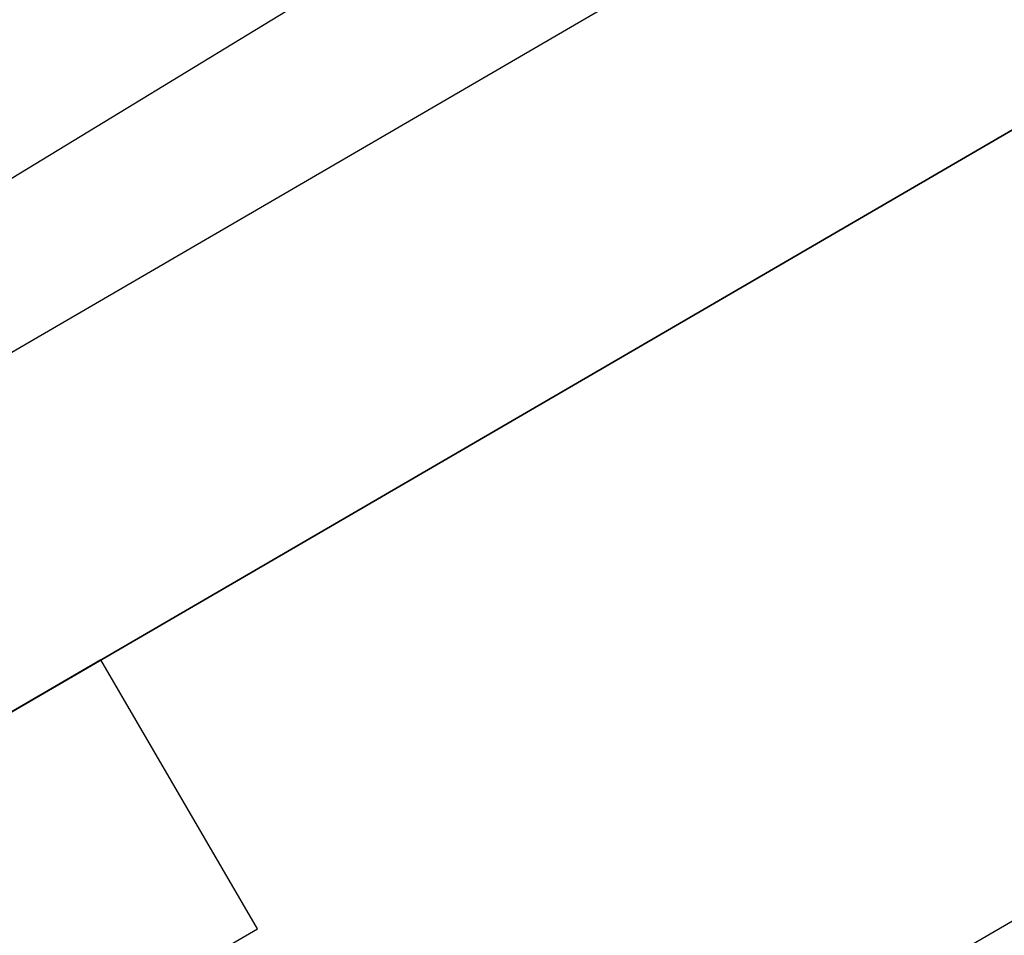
# Model space of a CAD drawing. Header units: centimetres. Extents: x 148485 to 162129, y -6573 to -2118.
# Tile 28 of 167: x 149825.56 to 149833.47, y -6194.38 to -6187.02. Entities that reach past the tile are written whole.
import ezdxf

# ---------------------------------------------------------------- set-up
doc = ezdxf.new("R2010")
doc.units = ezdxf.units.CM
doc.header["$LTSCALE"] = 0.1
doc.layers.get('0').update_dxf_attribs({"color": 45})
for name, color, linetype in [('A_wymiary_zewn', 4, 'Continuous'), ('hatch_R&F', 4, 'Continuous'), ('widoki_R&F', 4, 'Continuous'), ('ściany_murowane_R&F', 13, 'Continuous')]:
    doc.layers.add(name, color=color, linetype=linetype)
doc.styles.add('TECH', font='flptechn.ttf')
doc.dimstyles.new('1_50 [cm]', dxfattribs={"dimtxt": 10, "dimasz": 0.5, "dimexe": 0.18, "dimexo": 0.0625, "dimgap": 3, "dimtad": 1, "dimrnd": 0.5, "dimdsep": 46, "dimtxsty": 'TECH', "dimblk1": 'KR', "dimblk2": 'KR', "dimsah": 1, "dimcen": 0.09, "dimse1": 1, "dimse2": 1, "dimclrt": 256, "dimadec": 0, "dimazin": 0, "dimtfac": 1, "dimtofl": 0, "dimtmove": 0, "dimatfit": 3, "dimfxl": 1, "dimtvp": 1, "dimtfill": 1, "dimtfillclr": 256, "dimtolj": 1, "dimtzin": 0, "dimarcsym": 0})

# ---------------------------------------------------------------- blocks, each defined once
blk = doc.blocks.new('KR')
for p, q in [((0, -14.00000000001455), (0, 14.00000000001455)), ((-4.949747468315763, -4.949747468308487), (4.949747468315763, 4.949747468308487)), ((-7, 0), (7, 0))]:
    blk.add_line(p, q)
blk = doc.blocks.new('*D265')
at = {"layer": 'A_wymiary_zewn', "color": 0, "lineweight": -2, "transparency": 16777216}
blk.add_line((149816.9240863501, -6312.353700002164), (150039.4003284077, -6312.353700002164), dxfattribs=at)
at = {"layer": 'Defpoints', "color": 0, "transparency": 16777216}
for p in [(150039.9003284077, -6067.794857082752), (149816.4240863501, -6197.866062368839), (150039.9003284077, -6312.353700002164)]:
    blk.add_point(p, dxfattribs=at)
at = {"layer": 'A_wymiary_zewn', "color": 0, "lineweight": -2, "transparency": 16777216, "xscale": 0.5, "yscale": 0.5, "zscale": 0.5, "rotation": 180}
blk.add_blockref('KR', (149816.4240863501, -6312.353700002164), dxfattribs=at)
at = {"layer": 'A_wymiary_zewn', "color": 0, "lineweight": -2, "transparency": 16777216, "xscale": 0.5, "yscale": 0.5, "zscale": 0.5}
blk.add_blockref('KR', (150039.9003284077, -6312.353700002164), dxfattribs=at)
at = {"layer": 'A_wymiary_zewn', "transparency": 16777216, "insert": (149928.1622073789, -6304.353700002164), "char_height": 10, "attachment_point": 5, "style": 'TECH', "bg_fill": 3, "box_fill_scale": 1.1, "bg_fill_color": 256, "bg_fill_true_color": 13158600, "bg_fill_transparency": 0}
blk.add_mtext('\\A1;223.5', dxfattribs=at)
blk = doc.blocks.new('*D269')
at = {"layer": 'A_wymiary_zewn', "color": 0, "lineweight": -2, "transparency": 16777216}
blk.add_line((149816.9240863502, -6332.353700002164), (150039.4003284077, -6332.353700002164), dxfattribs=at)
at = {"layer": 'Defpoints', "color": 0, "transparency": 16777216}
for p in [(150039.9003284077, -6067.794857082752), (149816.4240863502, -6197.866062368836), (150039.9003284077, -6332.353700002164)]:
    blk.add_point(p, dxfattribs=at)
at = {"layer": 'A_wymiary_zewn', "color": 0, "lineweight": -2, "transparency": 16777216, "xscale": 0.5, "yscale": 0.5, "zscale": 0.5, "rotation": 180}
blk.add_blockref('KR', (149816.4240863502, -6332.353700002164), dxfattribs=at)
at = {"layer": 'A_wymiary_zewn', "color": 0, "lineweight": -2, "transparency": 16777216, "xscale": 0.5, "yscale": 0.5, "zscale": 0.5}
blk.add_blockref('KR', (150039.9003284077, -6332.353700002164), dxfattribs=at)
at = {"layer": 'A_wymiary_zewn', "transparency": 16777216, "insert": (149928.1622073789, -6324.353700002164), "char_height": 10, "attachment_point": 5, "style": 'TECH', "bg_fill": 3, "box_fill_scale": 1.1, "bg_fill_color": 256, "bg_fill_true_color": 13158600, "bg_fill_transparency": 0}
blk.add_mtext('\\A1;223.5', dxfattribs=at)
blk = doc.blocks.new('*D272')
at = {"layer": 'A_wymiary_zewn', "color": 0, "lineweight": -2, "transparency": 16777216}
blk.add_line((149933.8311855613, -6235.073185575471), (149865.1337586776, -6276.902285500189), dxfattribs=at)
at = {"layer": 'Defpoints', "color": 0, "transparency": 16777216}
for p in [(149887.8557349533, -6158.604644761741), (149816.4240863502, -6197.866062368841), (149864.7066960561, -6277.162319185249)]:
    blk.add_point(p, dxfattribs=at)
at = {"layer": 'A_wymiary_zewn', "color": 0, "lineweight": -2, "transparency": 16777216, "xscale": 0.5, "yscale": 0.5, "zscale": 0.5}
for p, rotation in [((149934.2582481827, -6234.813151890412), 31.33677065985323), ((149864.7066960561, -6277.162319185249), 211.3367706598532)]:
    blk.add_blockref('KR', p, dxfattribs=dict(at, rotation=rotation))
at = {"layer": 'A_wymiary_zewn', "transparency": 16777216, "insert": (149895.3219331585, -6249.154733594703), "char_height": 10, "attachment_point": 5, "rotation": 31.33677065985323, "style": 'TECH', "bg_fill": 3, "box_fill_scale": 1.1, "bg_fill_color": 256, "bg_fill_true_color": 13158600, "bg_fill_transparency": 0}
blk.add_mtext('\\A1;81.5', dxfattribs=at)
blk = doc.blocks.new('*D274')
at = {"layer": 'A_wymiary_zewn', "color": 0, "lineweight": -2, "transparency": 16777216}
blk.add_line((149816.9240863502, -6352.353700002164), (150039.4003284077, -6352.353700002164), dxfattribs=at)
at = {"layer": 'Defpoints', "color": 0, "transparency": 16777216}
for p in [(150039.9003284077, -6067.794857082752), (149816.4240863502, -6197.866062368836), (150039.9003284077, -6352.353700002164)]:
    blk.add_point(p, dxfattribs=at)
at = {"layer": 'A_wymiary_zewn', "color": 0, "lineweight": -2, "transparency": 16777216, "xscale": 0.5, "yscale": 0.5, "zscale": 0.5, "rotation": 180}
blk.add_blockref('KR', (149816.4240863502, -6352.353700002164), dxfattribs=at)
at = {"layer": 'A_wymiary_zewn', "color": 0, "lineweight": -2, "transparency": 16777216, "xscale": 0.5, "yscale": 0.5, "zscale": 0.5}
blk.add_blockref('KR', (150039.9003284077, -6352.353700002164), dxfattribs=at)
at = {"layer": 'A_wymiary_zewn', "transparency": 16777216, "insert": (149928.1622073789, -6344.353700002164), "char_height": 10, "attachment_point": 5, "style": 'TECH', "bg_fill": 3, "box_fill_scale": 1.1, "bg_fill_color": 256, "bg_fill_true_color": 13158600, "bg_fill_transparency": 0}
blk.add_mtext('\\A1;223.5', dxfattribs=at)
blk = doc.blocks.new('*D278')
at = {"layer": 'A_wymiary_zewn', "color": 0, "lineweight": -2, "transparency": 16777216}
blk.add_line((149812.8547318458, -6372.353700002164), (150024.3784185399, -6372.353700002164), dxfattribs=at)
at = {"layer": 'Defpoints', "color": 0, "transparency": 16777216}
for p in [(150024.8784185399, -6059.182673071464), (149812.3547318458, -6182.879095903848), (150024.8784185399, -6372.353700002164)]:
    blk.add_point(p, dxfattribs=at)
at = {"layer": 'A_wymiary_zewn', "color": 0, "lineweight": -2, "transparency": 16777216, "xscale": 0.5, "yscale": 0.5, "zscale": 0.5, "rotation": 180}
blk.add_blockref('KR', (149812.3547318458, -6372.353700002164), dxfattribs=at)
at = {"layer": 'A_wymiary_zewn', "color": 0, "lineweight": -2, "transparency": 16777216, "xscale": 0.5, "yscale": 0.5, "zscale": 0.5}
blk.add_blockref('KR', (150024.8784185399, -6372.353700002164), dxfattribs=at)
at = {"layer": 'A_wymiary_zewn', "transparency": 16777216, "insert": (149918.6165751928, -6364.353700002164), "char_height": 10, "attachment_point": 5, "style": 'TECH', "bg_fill": 3, "box_fill_scale": 1.1, "bg_fill_color": 256, "bg_fill_true_color": 13158600, "bg_fill_transparency": 0}
blk.add_mtext('\\A1;212.5', dxfattribs=at)
blk = doc.blocks.new('*D279')
at = {"layer": 'A_wymiary_zewn', "color": 0, "lineweight": -2, "transparency": 16777216}
blk.add_line((148884.0040539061, -6392.353700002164), (150039.4003284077, -6392.353700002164), dxfattribs=at)
at = {"layer": 'Defpoints', "color": 0, "transparency": 16777216}
for p in [(150039.9003284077, -6067.794857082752), (148883.5040539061, -6197.866062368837), (150039.9003284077, -6392.353700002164)]:
    blk.add_point(p, dxfattribs=at)
at = {"layer": 'A_wymiary_zewn', "color": 0, "lineweight": -2, "transparency": 16777216, "xscale": 0.5, "yscale": 0.5, "zscale": 0.5, "rotation": 180}
blk.add_blockref('KR', (148883.5040539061, -6392.353700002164), dxfattribs=at)
at = {"layer": 'A_wymiary_zewn', "color": 0, "lineweight": -2, "transparency": 16777216, "xscale": 0.5, "yscale": 0.5, "zscale": 0.5}
blk.add_blockref('KR', (150039.9003284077, -6392.353700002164), dxfattribs=at)
at = {"layer": 'A_wymiary_zewn', "transparency": 16777216, "insert": (149461.7021911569, -6384.353700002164), "char_height": 10, "attachment_point": 5, "style": 'TECH', "bg_fill": 3, "box_fill_scale": 1.1, "bg_fill_color": 256, "bg_fill_true_color": 13158600, "bg_fill_transparency": 0}
blk.add_mtext('\\A1;1156.5', dxfattribs=at)
blk = doc.blocks.new('*D285')
at = {"layer": 'A_wymiary_zewn', "color": 0, "lineweight": -2, "transparency": 16777216}
blk.add_line((150140.5539011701, -6068.294857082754), (150140.5539011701, -6197.366062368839), dxfattribs=at)
at = {"layer": 'Defpoints', "color": 0, "transparency": 16777216}
for p in [(150039.9003284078, -6067.794857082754), (149816.4240863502, -6197.866062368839), (150140.5539011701, -6197.866062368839)]:
    blk.add_point(p, dxfattribs=at)
at = {"layer": 'A_wymiary_zewn', "color": 0, "lineweight": -2, "transparency": 16777216, "xscale": 0.5, "yscale": 0.5, "zscale": 0.5}
for p, rotation in [((150140.5539011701, -6067.794857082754), 90), ((150140.5539011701, -6197.866062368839), 270)]:
    blk.add_blockref('KR', p, dxfattribs=dict(at, rotation=rotation))
at = {"layer": 'A_wymiary_zewn', "transparency": 16777216, "insert": (150132.5539011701, -6132.830459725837), "char_height": 10, "attachment_point": 5, "rotation": 90, "style": 'TECH', "bg_fill": 3, "box_fill_scale": 1.1, "bg_fill_color": 256, "bg_fill_true_color": 13158600, "bg_fill_transparency": 0}
blk.add_mtext('\\A1;130', dxfattribs=at)
blk = doc.blocks.new('*D287')
at = {"layer": 'A_wymiary_zewn', "color": 0, "lineweight": -2, "transparency": 16777216}
blk.add_line((150160.5539011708, -5569.866062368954), (150160.5539011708, -6197.366062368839), dxfattribs=at)
at = {"layer": 'Defpoints', "color": 0, "transparency": 16777216}
for p in [(149795.0040539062, -5569.366062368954), (149816.4240863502, -6197.866062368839), (150160.5539011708, -6197.866062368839)]:
    blk.add_point(p, dxfattribs=at)
at = {"layer": 'A_wymiary_zewn', "color": 0, "lineweight": -2, "transparency": 16777216, "xscale": 0.5, "yscale": 0.5, "zscale": 0.5}
for p, rotation in [((150160.5539011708, -5569.366062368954), 90), ((150160.5539011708, -6197.866062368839), 270)]:
    blk.add_blockref('KR', p, dxfattribs=dict(at, rotation=rotation))
at = {"layer": 'A_wymiary_zewn', "transparency": 16777216, "insert": (150152.5539011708, -5883.616062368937), "char_height": 10, "attachment_point": 5, "rotation": 90, "style": 'TECH', "bg_fill": 3, "box_fill_scale": 1.1, "bg_fill_color": 256, "bg_fill_true_color": 13158600, "bg_fill_transparency": 0}
blk.add_mtext('\\A1;628.5', dxfattribs=at)
blk = doc.blocks.new('*D291')
at = {"layer": 'A_wymiary_zewn', "color": 0, "lineweight": -2, "transparency": 16777216}
blk.add_line((150180.5539011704, -6068.294857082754), (150180.5539011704, -6197.366062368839), dxfattribs=at)
at = {"layer": 'Defpoints', "color": 0, "transparency": 16777216}
for p in [(150039.9003284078, -6067.794857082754), (149816.4240863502, -6197.866062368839), (150180.5539011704, -6197.866062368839)]:
    blk.add_point(p, dxfattribs=at)
at = {"layer": 'A_wymiary_zewn', "color": 0, "lineweight": -2, "transparency": 16777216, "xscale": 0.5, "yscale": 0.5, "zscale": 0.5}
for p, rotation in [((150180.5539011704, -6067.794857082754), 90), ((150180.5539011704, -6197.866062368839), 270)]:
    blk.add_blockref('KR', p, dxfattribs=dict(at, rotation=rotation))
at = {"layer": 'A_wymiary_zewn', "transparency": 16777216, "insert": (150172.5539011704, -6132.830459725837), "char_height": 10, "attachment_point": 5, "rotation": 90, "style": 'TECH', "bg_fill": 3, "box_fill_scale": 1.1, "bg_fill_color": 256, "bg_fill_true_color": 13158600, "bg_fill_transparency": 0}
blk.add_mtext('\\A1;130', dxfattribs=at)
blk = doc.blocks.new('*D297')
at = {"layer": 'A_wymiary_zewn', "color": 0, "lineweight": -2, "transparency": 16777216}
blk.add_line((150220.5539011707, -5443.366062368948), (150220.5539011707, -6197.366062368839), dxfattribs=at)
at = {"layer": 'Defpoints', "color": 0, "transparency": 16777216}
for p in [(149795.5040539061, -5442.866062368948), (149816.4240863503, -6197.866062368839), (150220.5539011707, -6197.866062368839)]:
    blk.add_point(p, dxfattribs=at)
at = {"layer": 'A_wymiary_zewn', "color": 0, "lineweight": -2, "transparency": 16777216, "xscale": 0.5, "yscale": 0.5, "zscale": 0.5}
for p, rotation in [((150220.5539011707, -5442.866062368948), 90), ((150220.5539011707, -6197.866062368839), 270)]:
    blk.add_blockref('KR', p, dxfattribs=dict(at, rotation=rotation))
at = {"layer": 'A_wymiary_zewn', "transparency": 16777216, "insert": (150212.5539011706, -5820.366062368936), "char_height": 10, "attachment_point": 5, "rotation": 90, "style": 'TECH', "bg_fill": 3, "box_fill_scale": 1.1, "bg_fill_color": 256, "bg_fill_true_color": 13158600, "bg_fill_transparency": 0}
blk.add_mtext('\\A1;755', dxfattribs=at)
blk = doc.blocks.new('*D298')
at = {"layer": 'A_wymiary_zewn', "color": 0, "lineweight": -2, "transparency": 16777216}
for p, q in [((150200.5539011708, -6183.379095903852), (150200.5539011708, -6197.366062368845)), ((150200.5539011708, -6217.657556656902), (150200.5539011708, -6197.866062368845))]:
    blk.add_line(p, q, dxfattribs=at)
at = {"layer": 'Defpoints', "color": 0, "transparency": 16777216}
for p in [(149812.3547318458, -6182.879095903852), (149816.4240863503, -6197.866062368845), (150200.5539011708, -6197.866062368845)]:
    blk.add_point(p, dxfattribs=at)
at = {"layer": 'A_wymiary_zewn', "color": 0, "lineweight": -2, "transparency": 16777216, "xscale": 0.5, "yscale": 0.5, "zscale": 0.5, "rotation": 90}
blk.add_blockref('KR', (150200.5539011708, -6182.879095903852), dxfattribs=at)
at = {"layer": 'A_wymiary_zewn', "transparency": 16777216, "insert": (150192.5539011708, -6209.593162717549), "char_height": 10, "attachment_point": 5, "rotation": 90, "style": 'TECH', "bg_fill": 3, "box_fill_scale": 1.1, "bg_fill_color": 256, "bg_fill_true_color": 13158600, "bg_fill_transparency": 0}
blk.add_mtext('\\A1;15', dxfattribs=at)
at = {"layer": 'A_wymiary_zewn', "color": 0, "lineweight": -2, "transparency": 16777216, "xscale": 0.5, "yscale": 0.5, "zscale": 0.5, "rotation": 270}
blk.add_blockref('KR', (150200.5539011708, -6197.866062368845), dxfattribs=at)
blk = doc.blocks.new('*D310')
at = {"layer": 'A_wymiary_zewn', "color": 0, "lineweight": -2, "transparency": 16777216}
blk.add_line((149892.3079845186, -6236.943625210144), (149854.733829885, -6259.822110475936), dxfattribs=at)
at = {"layer": 'Defpoints', "color": 0, "transparency": 16777216}
for p in [(149855.3162154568, -6175.229305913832), (149816.4240863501, -6197.866062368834), (149854.3067672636, -6260.082144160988)]:
    blk.add_point(p, dxfattribs=at)
at = {"layer": 'A_wymiary_zewn', "color": 0, "lineweight": -2, "transparency": 16777216, "xscale": 0.5, "yscale": 0.5, "zscale": 0.5}
for p, rotation in [((149892.7350471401, -6236.683591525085), 31.3367706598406), ((149854.3067672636, -6260.082144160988), 211.3367706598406)]:
    blk.add_blockref('KR', p, dxfattribs=dict(at, rotation=rotation))
at = {"layer": 'A_wymiary_zewn', "transparency": 16777216, "insert": (149869.3603682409, -6241.54986589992), "char_height": 10, "attachment_point": 5, "rotation": 31.336770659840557, "style": 'TECH', "bg_fill": 3, "box_fill_scale": 1.1, "bg_fill_color": 256, "bg_fill_true_color": 13158600, "bg_fill_transparency": 0}
blk.add_mtext('\\A1;45', dxfattribs=at)

msp = doc.modelspace()

# ---------------------------------------------------------------- linework, layer by layer
at = {"layer": 'widoki_R&F'}
msp.add_lwpolyline([(149854.0613475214, -6173.06705791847), (149855.3162154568, -6175.229305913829), (149816.4240863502, -6197.866062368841), (149630.504053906, -6197.866062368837), (149630.504053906, -6195.366062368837), (149815.7495125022, -6195.366062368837), (149854.0613475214, -6173.06705791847)], dxfattribs=at)
at = {"layer": 'ściany_murowane_R&F', "lineweight": -3, "ltscale": 0.5}
msp.add_lwpolyline([(149630.504053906, -6167.866062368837), (149630.504053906, -6197.866062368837), (149816.4240863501, -6197.866062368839), (149855.3162154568, -6175.229305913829), (149840.2279694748, -6149.299834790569), (149808.329200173, -6167.866062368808), (149630.5040539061, -6167.866062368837)], dxfattribs=at)

# ---------------------------------------------------------------- next in the draw order: dimensions: what is measured, and where the dimension line sits
at = {"layer": 'A_wymiary_zewn', "color": 4}
dim = msp.add_linear_dim(base=(150039.9003284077, -6312.353700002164), p1=(149816.4240863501, -6197.866062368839), p2=(150039.9003284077, -6067.794857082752), dimstyle='1_50 [cm]', override={"dimtmove": 1}, dxfattribs=at)
dim.commit()
dim.dimension.update_dxf_attribs({"geometry": '*D265', "text_midpoint": (149928.1622073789, -6304.353700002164)})

# ---------------------------------------------------------------- next in the draw order: dimensions: what is measured, and where the dimension line sits
dim = msp.add_linear_dim(base=(150039.9003284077, -6332.353700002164), p1=(149816.4240863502, -6197.866062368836), p2=(150039.9003284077, -6067.794857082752), dimstyle='1_50 [cm]', override={"dimtmove": 1}, dxfattribs=at)
dim.commit()
dim.dimension.update_dxf_attribs({"geometry": '*D269', "text_midpoint": (149928.1622073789, -6324.353700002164)})

# ---------------------------------------------------------------- next in the draw order: dimensions: what is measured, and where the dimension line sits
dim = msp.add_linear_dim(base=(149864.7066960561, -6277.162319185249), p1=(149887.8557349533, -6158.604644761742), p2=(149816.4240863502, -6197.866062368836), angle=211.3367706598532, dimstyle='1_50 [cm]', override={"dimtmove": 1}, dxfattribs=at)
dim.commit()
dim.dimension.update_dxf_attribs({"geometry": '*D272', "text_midpoint": (149895.3219331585, -6249.154733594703)})

# ---------------------------------------------------------------- next in the draw order: dimensions: what is measured, and where the dimension line sits
dim = msp.add_linear_dim(base=(150039.9003284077, -6352.353700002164), p1=(149816.4240863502, -6197.866062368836), p2=(150039.9003284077, -6067.794857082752), dimstyle='1_50 [cm]', override={"dimtmove": 1}, dxfattribs=at)
dim.commit()
dim.dimension.update_dxf_attribs({"geometry": '*D274', "text_midpoint": (149928.1622073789, -6344.353700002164)})

# ---------------------------------------------------------------- next in the draw order: dimensions: what is measured, and where the dimension line sits
dim = msp.add_linear_dim(base=(150024.8784185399, -6372.353700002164), p1=(149812.3547318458, -6182.879095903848), p2=(150024.8784185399, -6059.182673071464), dimstyle='1_50 [cm]', override={"dimtmove": 1}, dxfattribs=at)
dim.commit()
dim.dimension.update_dxf_attribs({"geometry": '*D278', "text_midpoint": (149918.6165751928, -6364.353700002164)})

# ---------------------------------------------------------------- next in the draw order: dimensions: what is measured, and where the dimension line sits
dim = msp.add_linear_dim(base=(150039.9003284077, -6392.353700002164), p1=(148883.5040539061, -6197.866062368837), p2=(150039.9003284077, -6067.794857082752), dimstyle='1_50 [cm]', override={"dimtmove": 1}, dxfattribs=at)
dim.commit()
dim.dimension.update_dxf_attribs({"geometry": '*D279', "text_midpoint": (149461.7021911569, -6384.353700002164)})

# ---------------------------------------------------------------- next in the draw order: dimensions: what is measured, and where the dimension line sits
dim = msp.add_linear_dim(base=(150140.5539011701, -6197.866062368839), p1=(150039.9003284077, -6067.794857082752), p2=(149816.4240863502, -6197.866062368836), angle=90, dimstyle='1_50 [cm]', override={"dimtmove": 1}, dxfattribs=at)
dim.commit()
dim.dimension.update_dxf_attribs({"geometry": '*D285', "text_midpoint": (150132.5539011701, -6132.830459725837)})

# ---------------------------------------------------------------- next in the draw order: dimensions: what is measured, and where the dimension line sits
dim = msp.add_linear_dim(base=(150160.5539011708, -6197.866062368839), p1=(149795.0040539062, -5569.366062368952), p2=(149816.4240863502, -6197.866062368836), angle=90, dimstyle='1_50 [cm]', override={"dimtmove": 1}, dxfattribs=at)
dim.commit()
dim.dimension.update_dxf_attribs({"geometry": '*D287', "text_midpoint": (150152.5539011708, -5883.616062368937)})

# ---------------------------------------------------------------- next in the draw order: dimensions: what is measured, and where the dimension line sits
dim = msp.add_linear_dim(base=(150180.5539011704, -6197.866062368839), p1=(150039.9003284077, -6067.794857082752), p2=(149816.4240863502, -6197.866062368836), angle=90, dimstyle='1_50 [cm]', override={"dimtmove": 1}, dxfattribs=at)
dim.commit()
dim.dimension.update_dxf_attribs({"geometry": '*D291', "text_midpoint": (150172.5539011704, -6132.830459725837)})

# ---------------------------------------------------------------- next in the draw order: dimensions: what is measured, and where the dimension line sits
dim = msp.add_linear_dim(base=(150220.5539011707, -6197.866062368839), p1=(149795.504053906, -5442.866062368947), p2=(149816.4240863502, -6197.866062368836), angle=90, dimstyle='1_50 [cm]', override={"dimtmove": 1}, dxfattribs=at)
dim.commit()
dim.dimension.update_dxf_attribs({"geometry": '*D297', "text_midpoint": (150212.5539011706, -5820.366062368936)})

# ---------------------------------------------------------------- next in the draw order: dimensions: what is measured, and where the dimension line sits
dim = msp.add_linear_dim(base=(150200.5539011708, -6197.866062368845), p1=(149812.3547318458, -6182.879095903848), p2=(149816.4240863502, -6197.866062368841), angle=270, dimstyle='1_50 [cm]', override={"dimtmove": 1}, dxfattribs=at)
dim.commit()
dim.dimension.update_dxf_attribs({"geometry": '*D298', "text_midpoint": (150200.5539011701, -6209.593162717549), "dimtype": 160})

# ---------------------------------------------------------------- next in the draw order: hatches: boundary and pattern name
at = {"layer": 'hatch_R&F'}
h = msp.add_hatch(dxfattribs=at)
h.set_pattern_fill('WOOD8', color=256, scale=1.5)
h.set_pattern_definition([(349.6952, (470.2102552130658, 29.337), (228.6000365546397, -38.09980505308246), [4.259694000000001, -421.7112216]), (0, (474.4012552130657, 28.575), (38.09999999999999, 38.09999999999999), [4.191, -33.90900000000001]), (18.4349, (478.5922552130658, 28.575), (76.20001722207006, 38.09993906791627), [3.6144705, -116.8682829]), (172.875, (482.0212552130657, 29.718), (266.7000144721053, -38.09993454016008), [3.071736, -304.1002935]), (174.8056, (478.9732552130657, 30.099), (381.0000252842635, -38.09981743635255), [4.208298, -416.6199567]), (194.0361999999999, (474.7822552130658, 30.48), (-114.3000206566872, -38.09992533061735), [4.712702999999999, -152.3775971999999]), (9.4623, (473.2582552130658, 29.337), (190.5000299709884, 38.09992979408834), [2.317546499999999, -229.4357234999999]), (353.6598000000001, (475.5442552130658, 29.718), (-304.799976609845, 38.10006039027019), [3.450108, -341.5600611]), (185.7105999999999, (478.9732552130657, 29.337), (-342.8999776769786, -38.10005065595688), [3.8290125, -379.0712637]), (168.6901, (475.1632552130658, 28.956), (152.4000293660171, -38.09990931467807), [1.942719, -192.3299049]), (354.8056, (466.7812552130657, 28.956), (-381.0000252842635, 38.09981743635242), [4.208297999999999, -416.6199566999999]), (348.6901, (470.9722552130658, 28.575), (-152.4000293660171, 38.09990931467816), [3.885438, -190.3871859]), (0, (474.7822552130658, 27.813), (38.09999999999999, 38.09999999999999), [4.572, -33.528]), (20.55600000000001, (479.3542552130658, 27.813), (190.500070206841, 76.19984679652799), [3.255264, -322.2712883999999]), (3.814100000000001, (482.4022552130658, 28.956), (533.3999742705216, 38.10023388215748), [5.727687, -567.0408903]), (354.8056, (488.1172552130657, 29.337), (-381.0000252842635, 38.09981743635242), [4.208297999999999, -416.6199566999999]), (0, (492.3082552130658, 28.956), (38.09999999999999, 38.09999999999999), [4.191, -33.90900000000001]), (5.194400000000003, (458.3992552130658, 28.956), (381.0000252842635, 38.0998174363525), [4.208297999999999, -416.6199566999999]), (354.8056, (462.5902552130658, 29.337), (-381.0000252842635, 38.09981743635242), [4.208297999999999, -416.6199566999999]), (0, (458.3992552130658, 29.718), (38.09999999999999, 38.09999999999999), [2.286, -35.814]), (5.194400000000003, (460.6852552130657, 29.718), (381.0000252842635, 38.0998174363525), [4.208297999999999, -416.6199566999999]), (0, (464.8762552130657, 30.099), (38.09999999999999, 38.09999999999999), [3.81, -34.29]), (10.3048, (468.6862552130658, 30.099), (-228.6000365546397, -38.09980505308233), [4.259694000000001, -421.7112216]), (5.194400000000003, (472.8772552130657, 30.861), (381.0000252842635, 38.0998174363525), [4.208297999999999, -416.6199566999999]), (354.8056, (477.0682552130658, 31.242), (-381.0000252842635, 38.09981743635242), [4.208297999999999, -416.6199566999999]), (354.8056, (481.2592552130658, 30.861), (-381.0000252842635, 38.09981743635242), [4.208297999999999, -416.6199566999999]), (351.8699, (485.4502552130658, 30.48), (-228.5999912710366, 38.09997482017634), [5.3881395, -264.0195126]), (0, (490.7842552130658, 29.718), (38.09999999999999, 38.09999999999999), [5.715, -32.385]), (347.4712000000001, (489.2602552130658, 6.858000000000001), (190.5000116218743, -38.09998474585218), [3.5126295, -347.7519969]), (354.2894, (492.6892552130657, 6.096), (-342.8999776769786, 38.10005065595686), [3.829012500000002, -379.0712637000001]), (8.1301, (489.2602552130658, 6.858000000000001), (228.5999912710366, 38.09997482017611), [2.6940885, -266.7136017]), (9.4623, (491.9272552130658, 7.238999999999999), (190.5000299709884, 38.09992979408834), [4.635055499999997, -227.1181766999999]), (0, (458.3992552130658, 8.001), (38.09999999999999, 38.09999999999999), [4.572, -33.528]), (350.5377, (462.9712552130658, 8.001), (-190.5000299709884, 38.09992979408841), [2.3175465, -229.4357235]), (201.8013999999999, (465.2572552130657, 7.62), (114.3000098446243, 38.09999636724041), [2.0517615, -203.1230253]), (192.9945999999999, (463.3522552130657, 6.858000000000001), (342.9000291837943, 76.19990799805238), [5.083187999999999, -503.2342106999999]), (352.875, (493.4512552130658, 6.858000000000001), (-266.7000144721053, 38.09993454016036), [3.071736, -304.1002935]), (7.124999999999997, (493.4512552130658, 6.858000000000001), (266.7000144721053, 38.0999345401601), [3.071736, -304.1002935]), (0, (458.3992552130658, 7.238999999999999), (38.09999999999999, 38.09999999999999), [3.048, -35.052]), (194.0361999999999, (461.4472552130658, 7.238999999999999), (-114.3000206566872, -38.09992533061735), [3.141802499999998, -153.9485364]), (356.6335, (466.7812552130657, 8.382), (-609.5999744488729, 38.10041802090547), [6.488201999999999, -642.3314432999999]), (357.7094, (473.2582552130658, 8.001), (-914.4000043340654, 38.09983787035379), [9.532620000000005, -943.7290752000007]), (3.179800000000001, (482.7832552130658, 7.62), (647.7000185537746, 38.09965867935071), [6.868591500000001, -679.9889499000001]), (9.4623, (489.6412552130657, 8.001), (190.5000299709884, 38.09992979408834), [6.952601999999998, -224.8006679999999]), (10.3048, (458.3992552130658, 4.572), (-228.6000365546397, -38.09980505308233), [4.259694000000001, -421.7112216]), (15.9454, (462.5902552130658, 5.334), (-152.4000049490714, -38.0999964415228), [5.547436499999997, -271.8247547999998]), (0, (467.9242552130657, 6.858000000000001), (38.09999999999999, 38.09999999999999), [4.953, -33.147]), (351.8699, (472.8772552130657, 6.858000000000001), (-228.5999912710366, 38.09997482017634), [5.3881395, -264.0195126]), (3.5763, (478.2112552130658, 6.096), (571.5000252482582, 38.09964604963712), [6.1078875, -604.6815567]), (351.2538000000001, (484.3072552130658, 6.476999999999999), (266.6999753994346, -38.10015940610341), [5.011255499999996, -496.1159876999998]), (345.9638, (489.2602552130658, 5.715), (-114.3000206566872, 38.09992533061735), [4.712702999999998, -152.3775971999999]), (0, (493.8322552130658, 4.572), (38.09999999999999, 38.09999999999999), [2.667, -35.433]), (174.8056, (466.7812552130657, 8.382), (381.0000252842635, -38.09981743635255), [8.416557, -412.4116974]), (355.2364000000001, (458.3992552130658, 10.668), (-419.1000366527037, 38.09967744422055), [9.1756995, -449.6090703]), (0, (467.5432552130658, 9.906), (38.09999999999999, 38.09999999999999), [8.763, -29.337]), (4.0856, (476.3062552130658, 9.906), (495.3000056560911, 38.0998529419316), [10.69516499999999, -524.0637854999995]), (0, (486.9742552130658, 10.668), (38.09999999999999, 38.09999999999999), [9.524999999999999, -28.575]), (7.124999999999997, (458.3992552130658, 2.667), (266.7000144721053, 38.0999345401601), [9.2151705, -297.956859]), (6.3402, (467.5432552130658, 3.81), (304.799976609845, 38.10006039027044), [6.900214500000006, -338.1099537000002]), (357.5104, (474.4012552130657, 4.572), (-838.1999798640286, 38.10068095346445), [8.771267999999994, -868.3566071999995]), (353.4802, (483.1642552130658, 4.191), (-990.5999925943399, 114.2999822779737), [13.4217915, -1328.7585312]), (3.0128, (458.3992552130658, 27.432), (685.8000004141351, 38.10015699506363), [7.249019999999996, -717.6529334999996]), (351.8699, (465.6382552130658, 27.813), (-228.5999912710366, 38.09997482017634), [8.0822295, -261.3254616]), (357.6141, (473.6392552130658, 26.67), (-876.300019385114, 38.09934293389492), [9.151924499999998, -906.0414695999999]), (10.6197, (482.7832552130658, 26.289), (-419.0999386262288, -76.20030785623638), [6.2022225, -614.0208192]), (0, (488.8792552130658, 27.432), (38.09999999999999, 38.09999999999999), [7.62, -30.48]), (356.8202, (458.3992552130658, 32.004), (-647.7000185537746, 38.09965867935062), [6.8685915, -679.9889499]), (6.009000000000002, (465.2572552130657, 31.623), (-380.9999911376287, -38.09997376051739), [7.279004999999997, -720.6204662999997]), (6.7098, (472.4962552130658, 32.385), (-342.9000382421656, -38.09976750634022), [6.521653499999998, -645.6452669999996]), (354.2894, (478.9732552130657, 33.147), (-342.8999776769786, 38.10005065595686), [7.658023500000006, -375.2422518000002]), (347.9052, (486.5932552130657, 32.385), (-342.8999467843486, 76.20025625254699), [5.4550815, -540.0538983]), (9.4623, (491.9272552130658, 31.242), (190.5000299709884, 38.09992979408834), [4.635055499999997, -227.1181766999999]), (3.814100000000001, (458.3992552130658, 24.765), (533.3999742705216, 38.10023388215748), [5.727687, -567.0408903]), (347.1957, (464.1142552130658, 25.146), (-495.2999178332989, 114.3002820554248), [8.595740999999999, -850.9794258]), (0, (472.4962552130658, 23.241), (38.09999999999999, 38.09999999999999), [9.524999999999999, -28.575]), (5.4403, (482.0212552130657, 23.241), (-419.100012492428, -38.09974750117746), [8.037194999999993, -795.6831812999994]), (6.7098, (490.0222552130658, 24.003), (-342.9000382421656, -38.09976750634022), [6.521653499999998, -645.6452669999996]), (0, (458.3992552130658, 34.671), (38.09999999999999, 38.09999999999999), [6.476999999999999, -31.623]), (8.1301, (464.8762552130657, 34.671), (228.5999912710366, 38.09997482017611), [10.776318, -258.6313725]), (357.6141, (475.5442552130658, 36.195), (-876.300019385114, 38.09934293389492), [9.151924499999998, -906.0414695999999]), (354.4725, (484.6882552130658, 35.814), (800.1000660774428, -76.1994433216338), [11.8661685, -1174.751587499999]), (6.842800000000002, (458.3992552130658, 0), (-647.6999761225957, -76.20030475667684), [9.593351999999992, -949.7401502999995]), (0, (467.9242552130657, 1.143), (38.09999999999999, 38.09999999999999), [10.668, -27.432]), (356.3478, (478.5922552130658, 1.143), (-1181.100036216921, 76.1995157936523), [17.943423, -1776.4007271]), (0, (458.3992552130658, 13.335), (38.09999999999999, 38.09999999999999), [9.144, -28.956]), (4.7636, (467.5432552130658, 13.335), (419.1000366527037, 38.09967744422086), [9.175699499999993, -449.6090702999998]), (358.1524, (476.6872552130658, 14.097), (-1143.000017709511, 38.09978374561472), [11.81713350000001, -1169.897228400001]), (357.2737, (488.4982552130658, 13.716), (-762.0000109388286, 38.09984826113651), [8.0100675, -792.9965598]), (354.8056, (458.3992552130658, 19.431), (-381.0000252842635, 38.09981743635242), [8.416556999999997, -412.4116973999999]), (0, (466.7812552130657, 18.669), (38.09999999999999, 38.09999999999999), [12.192, -25.908]), (1.9092, (478.9732552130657, 18.669), (1104.899963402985, 38.10092359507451), [11.436363, -1132.1984595]), (3.5763, (490.4032552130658, 19.05), (571.5000252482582, 38.09964604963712), [6.1078875, -604.6815567])])
h.paths.add_polyline_path([(149650.5040539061, -6185.366062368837), (149650.5040539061, -6190.366062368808), (149822.091674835, -6190.366062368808), (149846.7267113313, -6175.366062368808), (149650.5040539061, -6175.366062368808), (149650.5040539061, -6180.366062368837), (149640.5040539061, -6180.366062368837), (149640.5040539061, -6185.366062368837)])

# ---------------------------------------------------------------- next in the draw order: linework, layer by layer
at = {"layer": 'widoki_R&F'}
msp.add_lwpolyline([(149650.5040539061, -6190.366062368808), (149822.091674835, -6190.366062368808), (149846.7267113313, -6175.366062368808), (149650.5040539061, -6175.366062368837), (149650.5040539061, -6180.366062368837), (149640.5040539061, -6180.366062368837), (149640.5040539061, -6185.366062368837), (149650.5040539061, -6185.366062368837)], close=True, dxfattribs=at)

# ---------------------------------------------------------------- next in the draw order: dimensions: what is measured, and where the dimension line sits
at = {"layer": 'A_wymiary_zewn'}
dim = msp.add_linear_dim(base=(149854.3067672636, -6260.082144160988), p1=(149855.3162154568, -6175.229305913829), p2=(149816.4240863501, -6197.866062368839), angle=211.3367706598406, dimstyle='1_50 [cm]', override={"dimtmove": 1}, dxfattribs=at)
dim.commit()
dim.dimension.update_dxf_attribs({"geometry": '*D310', "text_midpoint": (149869.3603682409, -6241.54986589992)})

# ---------------------------------------------------------------- next in the draw order: linework, layer by layer
at = {"layer": 'widoki_R&F'}
msp.add_lwpolyline([(149817.0986637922, -6200.366062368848), (149827.4698458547, -6194.329624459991), (149826.2122546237, -6192.168961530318), (149816.4240863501, -6197.866062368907), (149817.0986637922, -6200.366062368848)], dxfattribs=at)
at = {"layer": 'ściany_murowane_R&F', "color": 3, "lineweight": -3, "ltscale": 0.5}
msp.add_lwpolyline([(149517.0040539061, -5437.366062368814), (149801.0040539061, -5437.366062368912), (149801.0040539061, -5706.366062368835), (149801.0040539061, -5706.366062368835), (149801.0040539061, -5706.366062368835), (149801.0040539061, -5706.366062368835), (149801.0040539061, -5706.366062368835), (149830.9089973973, -5706.366062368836), (150045.4003284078, -5850.235524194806), (150045.4003284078, -6070.958384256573), (150045.4003284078, -6070.958384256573), (150045.4003284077, -6070.958384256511), (150045.4003284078, -6070.958384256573), (150045.4003284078, -6070.958384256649), (149817.9078174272, -6203.366062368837), (148878.0040539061, -6203.366062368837)], dxfattribs=at)

doc.saveas('drawing.dxf')
